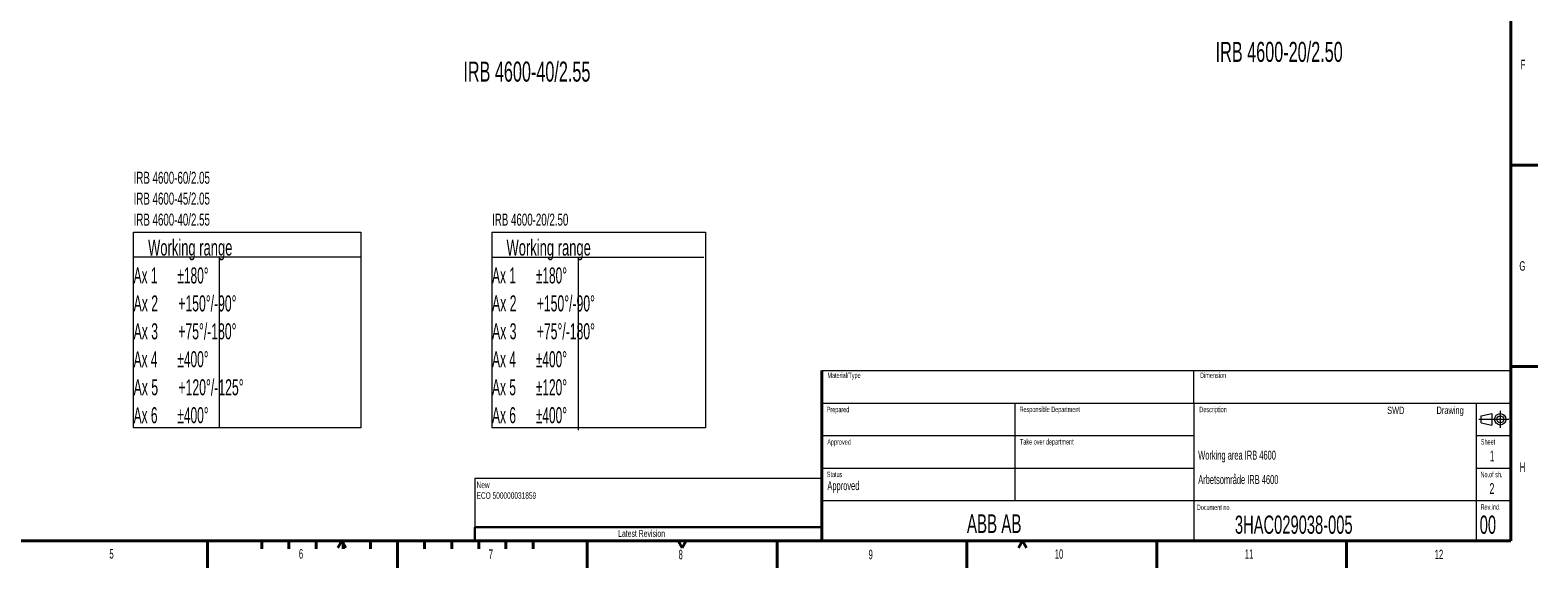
# Model space of a CAD drawing. Header units: millimetres. Extents: x 0 to 16820, y 0 to 11880.
# Tile 39 of 122: x 5701 to 16820, y 0 to 3967. Entities that reach past the tile are written whole.
import ezdxf

# ---------------------------------------------------------------- set-up
doc = ezdxf.new("R2010")
doc.units = ezdxf.units.MM
doc.header["$LTSCALE"] = 20
doc.linetypes.add('CENTERX2', pattern=[20.32, 12.7, -2.54, 2.54, -2.54])
doc.styles.add('SLDTEXTSTYLE0', font='TXT', dxfattribs={"width": 0.605})
doc.styles.add('SLDTEXTSTYLE1', font='TXT', dxfattribs={"width": 0.556})
doc.styles.add('SLDTEXTSTYLE2', font='TXT', dxfattribs={"width": 0.56825})
doc.styles.add('SLDTEXTSTYLE3', font='TXT', dxfattribs={"width": 0.57})

# ---------------------------------------------------------------- blocks, each defined once
blk = doc.blocks.new('SW_NOTE_0')
at = {"color": 0, "linetype": 'Continuous', "lineweight": 0}
for p, q in [((0, -1237), (0, 206)), ((0, 206), (1675, 206)), ((1675, 206), (1675, -1237)), ((1675, -1237), (0, -1237))]:
    blk.add_line(p, q, dxfattribs=at)
at = {"color": 0, "linetype": 'Continuous', "lineweight": 0, "char_height": 118.23, "attachment_point": 1}
for s, insert, style in [('    Working range', (0, 152), 'SLDTEXTSTYLE0'), ('Ax 1      ±180°', (0, -54), 'SLDTEXTSTYLE1'), ('Ax 2      +150°/-90°', (0, -260), 'SLDTEXTSTYLE2'), ('Ax 3      +75°/-180°', (0, -466), 'SLDTEXTSTYLE2'), ('Ax 4      ±400°', (0, -672), 'SLDTEXTSTYLE1'), ('Ax 5      +120°/-125°', (0, -879), 'SLDTEXTSTYLE3'), ('Ax 6      ±400°', (0, -1085), 'SLDTEXTSTYLE1')]:
    blk.add_mtext(s, dxfattribs=dict(at, insert=insert, style=style))
blk = doc.blocks.new('SW_NOTE_1')
at = {"color": 0, "linetype": 'Continuous', "lineweight": 0}
for p, q in [((0, -1237), (0, 206)), ((0, 206), (1575, 206)), ((1575, 206), (1575, -1237)), ((1575, -1237), (0, -1237))]:
    blk.add_line(p, q, dxfattribs=at)
at = {"color": 0, "linetype": 'Continuous', "lineweight": 0, "char_height": 118.23, "attachment_point": 1}
for s, insert, style in [('    Working range', (0, 152), 'SLDTEXTSTYLE0'), ('Ax 1      ±180°', (0, -54), 'SLDTEXTSTYLE1'), ('Ax 2      +150°/-90°', (0, -260), 'SLDTEXTSTYLE2'), ('Ax 3      +75°/-180°', (0, -466), 'SLDTEXTSTYLE2'), ('Ax 4      ±400°', (0, -672), 'SLDTEXTSTYLE1'), ('Ax 5      ±120°', (0, -879), 'SLDTEXTSTYLE1'), ('Ax 6      ±400°', (0, -1085), 'SLDTEXTSTYLE1')]:
    blk.add_mtext(s, dxfattribs=dict(at, insert=insert, style=style))
blk = doc.blocks.new('SW_NOTE_2')
at = {"color": 0, "linetype": 'Continuous', "lineweight": 0, "char_height": 88.67, "attachment_point": 1, "style": 'SLDTEXTSTYLE0'}
for s, insert in [('IRB 4600-60/2.05', (0, 114)), ('IRB 4600-45/2.05', (0, -40)), ('IRB 4600-40/2.55', (0, -195))]:
    blk.add_mtext(s, dxfattribs=dict(at, insert=insert))

msp = doc.modelspace()

# ---------------------------------------------------------------- linework, layer by layer
at = {"color": 7, "linetype": 'Continuous', "lineweight": 40}
for p, q in [((16620, 11680), (16620, 200)), ((16620, 2970), (16820, 2970)), ((11540, 1456), (11540, 1216)), ((16620, 1485), (16820, 1485)), ((11540, 1216), (11540, 200)), ((400, 200), (16620, 200)), ((7010, 0), (7010, 200)), ((7410, 200), (7410, 140)), ((7610, 200), (7610, 140)), ((7810, 200), (7810, 140)), ((8000, 200), (7970, 148.04)), ((8000, 200), (8030, 148.04)), ((8010, 200), (8010, 140)), ((8210, 200), (8210, 140)), ((8410, 200), (8410, 0)), ((8610, 200), (8610, 140)), ((8810, 200), (8810, 140)), ((9010, 200), (9010, 140)), ((9210, 200), (9210, 140)), ((9410, 200), (9410, 140)), ((9810, 0), (9810, 200)), ((10480, 200), (10510, 148.04)), ((10510, 148.04), (10540, 200)), ((11210, 0), (11210, 200)), ((12610, 200), (12610, 0)), ((13020, 200), (12990, 148.04)), ((13020, 200), (13050, 148.04)), ((14010, 200), (14010, 0)), ((15410, 200), (15410, 0))]:
    msp.add_line(p, q, dxfattribs=at)
at = {"color": 7, "linetype": 'Continuous', "lineweight": 0}
for p, q in [((6459.47, 2293.63), (8134.67, 2293.63)), ((7094.51, 2293.63), (7094.51, 1030.83)), ((9106.59, 2292.2), (10670.23, 2292.2)), ((9741.63, 2292.2), (9741.63, 1015.58)), ((11540, 660), (8980, 660)), ((8980, 660), (8980, 300))]:
    msp.add_line(p, q, dxfattribs=at)
at = {"color": 7, "linetype": 'Continuous', "lineweight": 15}
for p, q in [((11540, 1456), (16620, 1456)), ((14284, 1216), (14284, 1456)), ((11540, 1216), (16620, 1216)), ((12962, 1216), (12962, 496)), ((14284, 1216), (14284, 496)), ((16366, 1216), (16366, 200)), ((16401, 1121), (16481, 1138)), ((16401, 1071), (16401, 1121)), ((16481, 1138), (16481, 1054)), ((16401, 1071), (16481, 1054)), ((11540, 976), (14284, 976)), ((16366, 976), (16620, 976)), ((11540, 736), (14284, 736)), ((16366, 736), (16620, 736)), ((11540, 496), (16620, 496)), ((14284, 496), (14284, 200))]:
    msp.add_line(p, q, dxfattribs=at)
at = {"color": 7, "linetype": 'CENTERX2', "lineweight": 0}
for p, q in [((16543, 1158), (16543, 1034)), ((16385, 1096), (16605, 1096))]:
    msp.add_line(p, q, dxfattribs=at)
at = {"color": 7, "linetype": 'Continuous', "lineweight": 30}
for q in [(11540, 300), (8980, 200)]:
    msp.add_line((8980, 300), q, dxfattribs=at)
at = {"color": 7, "linetype": 'CENTERX2', "lineweight": 30}
msp.add_line((8410, 200), (8410, 0), dxfattribs=at)
at = {"color": 7, "linetype": 'Continuous', "lineweight": 15}
for radius in [42, 25]:
    msp.add_circle((16543, 1096), radius, dxfattribs=at)

# ---------------------------------------------------------------- block references
at = {"color": 7, "linetype": 'Continuous', "lineweight": 0}
for name, p in [('SW_NOTE_2', (6464.53, 2808.53)), ('SW_NOTE_0', (6464.53, 2270.38)), ('SW_NOTE_1', (9107.92, 2270.38))]:
    msp.add_blockref(name, p, dxfattribs=at)

# ---------------------------------------------------------------- texts
at = {"color": 7, "linetype": 'Continuous', "lineweight": 0, "attachment_point": 1, "style": 'SLDTEXTSTYLE0'}
for s, insert, char_height in [('IRB 4600-20/2.50', (14443.89, 3880.72), 147.7833), ('IRB 4600-40/2.55', (8895.89, 3735.1), 147.7833), ('F', (16693.43, 3748.37), 70), ('IRB 4600-20/2.50', (9107.92, 2613.5), 88.67), ('G', (16683.88, 2262.52), 70), ('Material/Type', (11580.77, 1440.61), 40), ('Dimension', (14328.96, 1440.38), 40), ('Prepared', (11575.72, 1188.21), 40), ('Responsible Department', (12997.61, 1189.4), 40), ('Description', (14323.52, 1188.55), 40), ('SWD', (15708.76, 1189.19), 54), ('Drawing', (16072.89, 1189.7), 54), ('Approved', (11580.43, 948.87), 40), ('Take over department', (13001.09, 950.02), 40), ('Sheet', (16399.5, 949.73), 40), ('Working area IRB 4600', (14315.27, 864.35), 66), ('1', (16464.72, 864.91), 80), ('Status', (11576.12, 709.52), 40), ('Arbetsområde IRB 4600', (14315.26, 684.2), 66), ('No.of sh.', (16397.49, 708.81), 40), ('H', (16685.96, 777.86), 70), ('New', (8993.48, 635.87), 47.625), ('ECO 500000031859', (8993.68, 557.44), 47.625), ('Approved', (11580.59, 639.33), 66), ('2', (16463.55, 625.4), 80), ('Document no.', (14305.11, 466.29), 40), ('Rev.ind.', (16397.4, 469.25), 40), ('ABB AB', (12609.75, 395.03), 137.583), ('3HAC029038-005', (14586.05, 385.47), 134), ('00', (16391.31, 385.56), 134), ('Latest Revision', (10037.57, 278.83), 50), ('5', (6285.26, 138.29), 70), ('6', (7682.92, 138.35), 70), ('7', (9082.66, 135.52), 70), ('8', (10483.12, 133.35), 70), ('9', (11883.93, 133.87), 70), ('10', (13257.44, 136.88), 70), ('11', (14659.38, 137.08), 70), ('12', (16059.34, 134.34), 70)]:
    msp.add_mtext(s, dxfattribs=dict(at, insert=insert, char_height=char_height))

doc.saveas('drawing.dxf')
